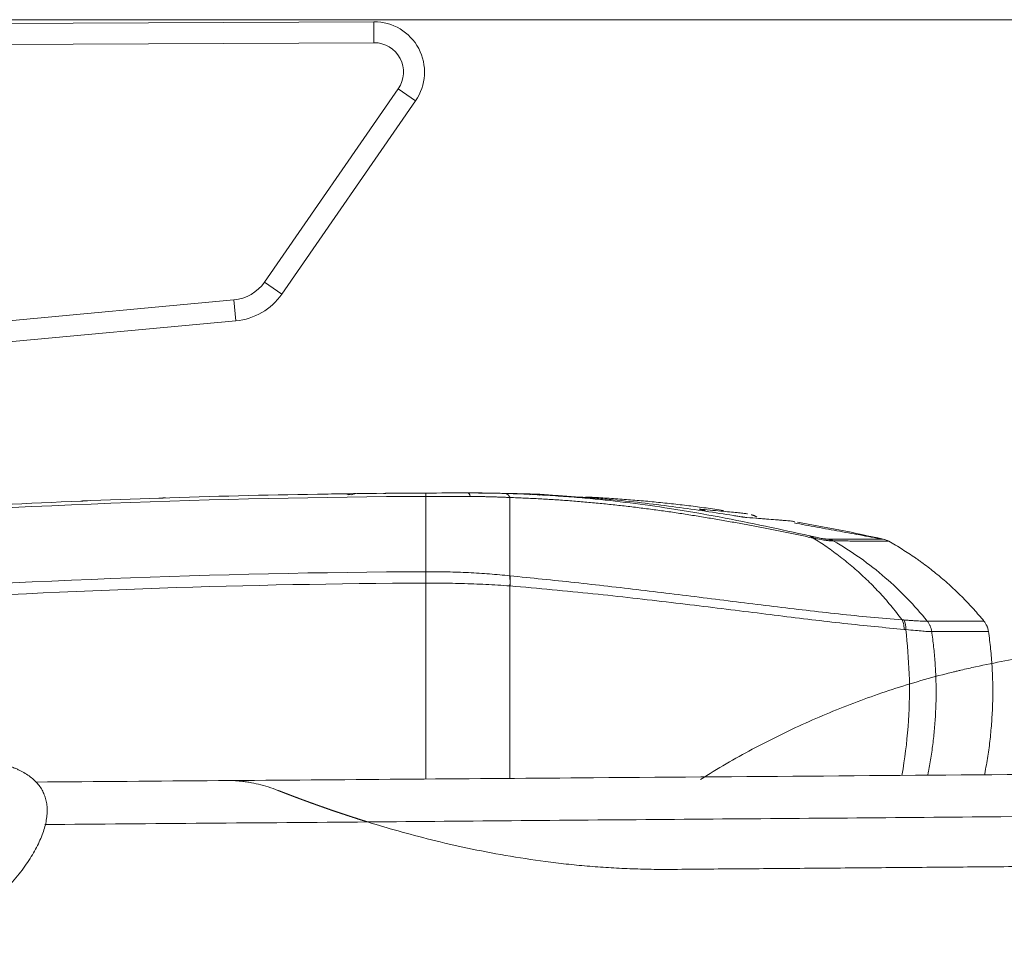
# Model space of a CAD drawing. Header units: millimetres. Extents: x 0 to 594, y 0 to 420.
# Tile 24 of 256: x 206 to 217, y 61 to 72. Entities that reach past the tile are written whole.
import ezdxf
from ezdxf.lldxf.tags import DXFTag

# ---------------------------------------------------------------- set-up
doc = ezdxf.new("R2010")
doc.units = ezdxf.units.MM
doc.layers.add('1', color=7, linetype='Continuous', true_color=0xffffff)
tags = doc.linetypes.add('DASHED', pattern=[25.72, 12.86, -12.86]).pattern_tags.tags
tags[6:7] = [DXFTag(74, 4), DXFTag(75, 0), DXFTag(340, '0'), DXFTag(46, 0.0), DXFTag(50, 0.0), DXFTag(44, 0.0), DXFTag(45, 0.0)]
tags[4:5] = [DXFTag(74, 4), DXFTag(75, 0), DXFTag(340, '0'), DXFTag(46, 0.0), DXFTag(50, 0.0), DXFTag(44, 0.0), DXFTag(45, 0.0)]

msp = doc.modelspace()

# ---------------------------------------------------------------- linework, layer by layer
at = {"layer": '1', "color": 163, "linetype": 'DASHED', "lineweight": 18}
msp.add_line((116.742, 72.421), (274.242, 72.421), dxfattribs=at)
at = {"layer": '1', "color": 155, "linetype": 'Continuous', "lineweight": 13}
for p, q in [((198.296, 72.337), (209.741, 72.397)), ((209.741, 72.397), (209.742, 72.147)), ((209.742, 72.147), (198.298, 72.087)), ((208.439, 69.296), (210.032, 71.597)), ((210.032, 71.597), (210.237, 71.455)), ((210.237, 71.455), (208.644, 69.154)), ((208.439, 69.296), (208.644, 69.154)), ((200.55, 68.385), (208.074, 69.083)), ((208.074, 69.083), (208.097, 68.834)), ((208.097, 68.834), (200.573, 68.136)), ((209.417, 66.775), (209.411, 66.775))]:
    msp.add_line(p, q, dxfattribs=at)
for centre, radius, start, end in [((209.744, 71.797), 0.6, 325.3, 90.3), ((209.744, 71.797), 0.35, 325.3, 90.3), ((208.028, 69.581), 0.5, 275.3, 325.3), ((208.028, 69.581), 0.75, 275.3, 325.3), ((209.411, 66.625), 0.15, 71.2619, 90.7596), ((209.511, 66.627), 0.15, 90.7072, 116.7793)]:
    msp.add_arc(centre, radius, start, end, dxfattribs=at)
for centre, major_axis, ratio, start_param, end_param in [((209.392, 66.625), (0.002, -0.15), 0.808996, 2.686668, 3.141593), ((209.53, 66.627), (0.002, -0.15), 0.808996, 3.141593, 3.590366), ((210.861, 66.535), (0, -0.25), 0.207938, 2.555011, 3.141593), ((211.637, 66.621), (-0.005, -0.15), 0.808896, 3.141515, 3.500185), ((211.761, 66.617), (-0.15, 0.003), 1, 4.693405, 5.076979), ((211.761, 66.616), (-0.15, 0.002), 1, 4.68292, 5.057647), ((213.593, 66.444), (0.02, 0.149), 0.731324, 5.811194, 6.262162), ((213.617, 66.441), (0.013, 0.149), 0.978135, 5.753584, 6.213852), ((214.864, 66.033), (-0.055, -0.244), 0.744304, 2.778279, 3.047224), ((215.073, 65.996), (-0.007, -0.25), 0.973369, 2.655838, 2.864262), ((215.894, 65.128), (-0.037, -0.247), 0.722201, 1.798081, 2.297445)]:
    msp.add_ellipse(centre, major_axis=major_axis, ratio=ratio, start_param=start_param, end_param=end_param, dxfattribs=at)
for points, knots in [([(195.39, 65.687), (196.629, 65.863), (197.872, 66.019), (200.361, 66.288), (201.608, 66.4), (204.105, 66.583), (205.355, 66.654), (207.857, 66.751), (209.109, 66.778), (210.361, 66.784)], [0, 0, 0, 0, 0.25, 0.25, 0.5, 0.5, 0.75, 0.75, 1, 1, 1, 1]), ([(210.361, 66.744), (207.86, 66.732), (205.356, 66.635), (200.361, 66.269), (197.87, 66), (195.393, 65.647)], [0, 0, 0, 0, 0.5, 0.5, 1, 1, 1, 1]), ([(207.179, 66.723), (207.181, 66.723), (207.185, 66.723), (207.192, 66.723), (207.199, 66.724), (207.205, 66.724), (207.212, 66.724), (207.218, 66.724), (207.226, 66.724), (207.234, 66.725), (207.244, 66.725), (207.252, 66.725), (207.257, 66.726), (207.26, 66.726)], [0, 0, 0, 0, 0.072179, 0.143556, 0.214454, 0.285198, 0.35612, 0.427545, 0.499795, 0.624485, 0.749551, 0.874701, 1, 1, 1, 1]), ([(209.39, 66.775), (209.391, 66.775), (209.392, 66.775), (209.394, 66.775), (209.396, 66.775), (209.397, 66.775), (209.399, 66.775), (209.4, 66.775), (209.402, 66.775), (209.403, 66.775), (209.404, 66.775), (209.406, 66.775), (209.407, 66.775), (209.408, 66.775), (209.409, 66.775), (209.409, 66.775), (209.409, 66.775)], [0, 0, 0, 0, 0.055741, 0.111254, 0.166605, 0.221863, 0.277095, 0.33237, 0.387756, 0.443319, 0.499127, 0.59964, 0.699581, 0.799353, 0.899359, 1, 1, 1, 1]), ([(209.411, 66.775), (209.426, 66.775), (209.442, 66.776), (209.477, 66.776), (209.495, 66.776), (209.519, 66.777), (209.524, 66.777), (209.528, 66.777)], [0, 0, 0, 0, 0.449564, 0.449564, 0.899129, 0.899129, 1, 1, 1, 1]), ([(209.856, 66.78), (209.857, 66.78), (209.86, 66.78), (209.865, 66.78), (209.869, 66.78), (209.875, 66.78), (209.88, 66.78), (209.886, 66.781), (209.893, 66.781), (209.902, 66.781), (209.914, 66.781), (209.925, 66.781), (209.933, 66.781), (209.937, 66.781)], [0, 0, 0, 0, 0.072145, 0.143497, 0.21438, 0.285123, 0.356057, 0.427511, 0.499807, 0.624434, 0.74957, 0.874648, 1, 1, 1, 1]), ([(210.89, 66.743), (210.878, 66.743), (210.854, 66.743), (210.817, 66.744), (210.78, 66.744), (210.743, 66.744), (210.706, 66.744), (210.669, 66.744), (210.631, 66.744), (210.593, 66.744), (210.555, 66.744), (210.516, 66.744), (210.478, 66.744), (210.439, 66.744), (210.4, 66.744), (210.374, 66.744), (210.361, 66.744)], [0, 0, 0, 0, 0.069331, 0.138965, 0.208911, 0.279173, 0.349758, 0.420671, 0.491915, 0.563493, 0.635406, 0.707656, 0.780241, 0.853162, 0.926416, 1, 1, 1, 1]), ([(210.361, 66.744), (210.361, 66.628), (210.361, 66.36), (210.361, 66.026), (210.361, 65.847)], [0, 0, 0, 0, 0.5, 1, 1, 1, 1]), ([(210.861, 66.785), (210.875, 66.785), (210.903, 66.785), (210.944, 66.785), (210.985, 66.784), (211.026, 66.784), (211.067, 66.784), (211.107, 66.783), (211.147, 66.782), (211.187, 66.782), (211.226, 66.781), (211.265, 66.78), (211.291, 66.779), (211.304, 66.779)], [0, 0, 0, 0, 0.091957, 0.183544, 0.274814, 0.365818, 0.456609, 0.547242, 0.637773, 0.728256, 0.81875, 0.909312, 1, 1, 1, 1]), ([(211.361, 66.731), (211.352, 66.731), (211.335, 66.732), (211.308, 66.733), (211.281, 66.734), (211.254, 66.735), (211.227, 66.736), (211.2, 66.737), (211.173, 66.738), (211.145, 66.739), (211.117, 66.739), (211.09, 66.74), (211.061, 66.741), (211.033, 66.741), (211.005, 66.742), (210.976, 66.742), (210.948, 66.742), (210.919, 66.743), (210.899, 66.743), (210.89, 66.743)], [0, 0, 0, 0, 0.057765, 0.115638, 0.173624, 0.231728, 0.289956, 0.348313, 0.406804, 0.465434, 0.524206, 0.583126, 0.642198, 0.701424, 0.76081, 0.820357, 0.88007, 0.93995, 1, 1, 1, 1]), ([(211.214, 66.782), (211.189, 66.782), (211.165, 66.782), (211.068, 66.784), (210.995, 66.785), (210.921, 66.785)], [0, 0, 0, 0, 0.251077, 0.251077, 1, 1, 1, 1]), ([(211.194, 66.782), (211.197, 66.782), (211.203, 66.782), (211.207, 66.782), (211.209, 66.782), (211.209, 66.782), (211.21, 66.782), (211.211, 66.782), (211.212, 66.782), (211.213, 66.782), (211.213, 66.782), (211.213, 66.782)], [0, 0, 0, 0, 0.251176, 0.502352, 0.502352, 0.565146, 0.565146, 0.62794, 0.753528, 0.753528, 1, 1, 1, 1]), ([(211.213, 66.782), (211.213, 66.782), (211.213, 66.782), (211.211, 66.782), (211.21, 66.782), (211.208, 66.782), (211.208, 66.782), (211.207, 66.782), (211.205, 66.782), (211.204, 66.782), (211.2, 66.782), (211.197, 66.782), (211.194, 66.782)], [0, 0, 0, 0, 0.245207, 0.245207, 0.496805, 0.496805, 0.559704, 0.559704, 0.622604, 0.748402, 0.748402, 1, 1, 1, 1]), ([(211.304, 66.779), (211.389, 66.776), (211.559, 66.771), (211.812, 66.757), (212.064, 66.74), (212.395, 66.712), (212.799, 66.667), (213.315, 66.595), (213.857, 66.501), (214.416, 66.388), (214.756, 66.312), (214.927, 66.274)], [0, 0, 0, 0, 0.061524, 0.123589, 0.186396, 0.250154, 0.374102, 0.499969, 0.66603, 0.831859, 1, 1, 1, 1]), ([(211.314, 66.78), (211.314, 66.78), (211.314, 66.78), (211.316, 66.78), (211.317, 66.78), (211.319, 66.78), (211.32, 66.78), (211.321, 66.78), (211.322, 66.78), (211.324, 66.78), (211.327, 66.78), (211.33, 66.78), (211.333, 66.78)], [0, 0, 0, 0, 0.246037, 0.246037, 0.497358, 0.497358, 0.560188, 0.560188, 0.623018, 0.748679, 0.748679, 1, 1, 1, 1]), ([(214.972, 66.248), (214.92, 66.259), (214.819, 66.28), (214.661, 66.313), (214.501, 66.345), (214.339, 66.377), (214.174, 66.408), (214.007, 66.439), (213.837, 66.468), (213.666, 66.497), (213.494, 66.525), (213.32, 66.552), (213.145, 66.577), (212.968, 66.6), (212.791, 66.622), (212.613, 66.642), (212.435, 66.66), (212.256, 66.677), (212.077, 66.692), (211.898, 66.704), (211.719, 66.715), (211.54, 66.724), (211.42, 66.728), (211.361, 66.731)], [0, 0, 0, 0, 0.052179, 0.103937, 0.15527, 0.206176, 0.256649, 0.306685, 0.356275, 0.405411, 0.454087, 0.502295, 0.55003, 0.597286, 0.644056, 0.690331, 0.736107, 0.781379, 0.826142, 0.870392, 0.914123, 0.957328, 1, 1, 1, 1]), ([(211.361, 65.798), (211.361, 65.987), (211.361, 66.333), (211.361, 66.612), (211.361, 66.731)], [0, 0, 0, 0, 0.507571, 1, 1, 1, 1]), ([(214.022, 66.516), (213.913, 66.533), (213.802, 66.551), (213.574, 66.585), (213.458, 66.601), (213.219, 66.633), (213.098, 66.648), (212.848, 66.677), (212.721, 66.691), (212.526, 66.709), (212.461, 66.715), (212.361, 66.723), (212.328, 66.726), (212.277, 66.73), (212.261, 66.731), (212.227, 66.734), (212.21, 66.735), (212.058, 66.746), (211.921, 66.755), (211.678, 66.767), (211.573, 66.771), (211.468, 66.775)], [0, 0, 0, 0, 0.148313, 0.148313, 0.296626, 0.296626, 0.444939, 0.444939, 0.593252, 0.593252, 0.667408, 0.667408, 0.704486, 0.704486, 0.723026, 0.723026, 0.741565, 0.741565, 0.889878, 0.889878, 1, 1, 1, 1]), ([(211.642, 66.771), (211.652, 66.771), (211.662, 66.771), (211.68, 66.77), (211.696, 66.769), (211.71, 66.769), (211.724, 66.768), (211.729, 66.768), (211.736, 66.768), (211.737, 66.768), (211.74, 66.768), (211.741, 66.768), (211.745, 66.767), (211.747, 66.767), (211.753, 66.767), (211.76, 66.767), (211.764, 66.767), (211.766, 66.766), (211.767, 66.766), (211.767, 66.766)], [0, 0, 0, 0, 0.125, 0.125, 0.25, 0.375, 0.375, 0.5, 0.5, 0.53125, 0.53125, 0.5625, 0.5625, 0.625, 0.625, 0.75, 0.875, 0.875, 1, 1, 1, 1]), ([(211.767, 66.766), (211.767, 66.766), (211.767, 66.766), (211.767, 66.766), (211.767, 66.766), (211.766, 66.766), (211.764, 66.766), (211.76, 66.766), (211.753, 66.766), (211.745, 66.766), (211.741, 66.767), (211.734, 66.767), (211.733, 66.767), (211.73, 66.767), (211.729, 66.767), (211.724, 66.767), (211.721, 66.767), (211.711, 66.768), (211.697, 66.768), (211.68, 66.769), (211.662, 66.77), (211.653, 66.77), (211.642, 66.77)], [0, 0, 0, 0, 0.028481, 0.028481, 0.059821, 0.122499, 0.122499, 0.247857, 0.373214, 0.373214, 0.498571, 0.498571, 0.52991, 0.52991, 0.56125, 0.56125, 0.623928, 0.623928, 0.749286, 0.874643, 0.874643, 1, 1, 1, 1]), ([(206.251, 66.688), (206.253, 66.688), (206.255, 66.688), (206.26, 66.688), (206.265, 66.688), (206.27, 66.689), (206.275, 66.689), (206.281, 66.689), (206.288, 66.689), (206.297, 66.69), (206.309, 66.69), (206.32, 66.691), (206.328, 66.691), (206.332, 66.691)], [0, 0, 0, 0, 0.072133, 0.143477, 0.214356, 0.285099, 0.356037, 0.427498, 0.499806, 0.624429, 0.749569, 0.874646, 1, 1, 1, 1]), ([(213.615, 66.592), (213.618, 66.591), (213.624, 66.591), (213.629, 66.59), (213.632, 66.59), (213.633, 66.59), (213.634, 66.589), (213.635, 66.589), (213.638, 66.589), (213.639, 66.589), (213.64, 66.589)], [0, 0, 0, 0, 0.25, 0.5, 0.5, 0.625, 0.625, 0.75, 0.75, 1, 1, 1, 1]), ([(213.64, 66.589), (213.689, 66.585), (213.735, 66.581), (213.822, 66.573), (213.862, 66.57), (213.936, 66.563), (213.97, 66.56), (214.032, 66.554), (214.06, 66.552), (214.109, 66.546), (214.131, 66.544), (214.165, 66.54), (214.178, 66.538), (214.189, 66.536)], [0, 0, 0, 0, 0.171486, 0.171486, 0.342972, 0.342972, 0.514458, 0.514458, 0.685945, 0.685945, 0.857431, 0.857431, 1, 1, 1, 1]), ([(214.181, 66.492), (214.178, 66.493), (214.171, 66.493), (214.158, 66.495), (214.147, 66.496), (214.14, 66.497), (214.138, 66.498), (214.135, 66.498), (214.13, 66.499), (214.125, 66.499), (214.115, 66.501), (214.101, 66.503), (214.077, 66.507), (214.051, 66.511), (214.032, 66.514), (214.022, 66.516)], [0, 0, 0, 0, 0.125, 0.25, 0.375, 0.375, 0.40625, 0.40625, 0.4375, 0.5, 0.5, 0.625, 0.75, 0.875, 1, 1, 1, 1]), ([(214.748, 66.445), (214.747, 66.445), (214.747, 66.445), (214.734, 66.447), (214.719, 66.449), (214.681, 66.453), (214.659, 66.455), (214.628, 66.458), (214.621, 66.458), (214.608, 66.459), (214.587, 66.461), (214.565, 66.463), (214.517, 66.467), (214.483, 66.47), (214.436, 66.473), (214.426, 66.474), (214.406, 66.475), (214.376, 66.478), (214.344, 66.48), (214.279, 66.485), (214.231, 66.489), (214.181, 66.492)], [0, 0, 0, 0, 0.002742, 0.002742, 0.168952, 0.168952, 0.335162, 0.335162, 0.376714, 0.376714, 0.418266, 0.501371, 0.501371, 0.667581, 0.667581, 0.709133, 0.709133, 0.750686, 0.83379, 0.83379, 1, 1, 1, 1]), ([(214.302, 66.496), (214.302, 66.496), (214.3, 66.497), (214.297, 66.499), (214.292, 66.503), (214.287, 66.506), (214.282, 66.509), (214.277, 66.511), (214.272, 66.514), (214.267, 66.516), (214.262, 66.518), (214.257, 66.519), (214.252, 66.521), (214.247, 66.522), (214.242, 66.523), (214.238, 66.524), (214.235, 66.525), (214.233, 66.525)], [0, 0, 0, 0, 0.000501, 0.081587, 0.161183, 0.239287, 0.315899, 0.391021, 0.464651, 0.536789, 0.607436, 0.676592, 0.744257, 0.81043, 0.875111, 0.938301, 1, 1, 1, 1]), ([(215.806, 66.235), (215.636, 66.272), (215.467, 66.308), (215.126, 66.375), (214.956, 66.407), (214.784, 66.436)], [0, 0, 0, 0, 0.5, 0.5, 1, 1, 1, 1]), ([(214.936, 66.272), (214.94, 66.271), (214.949, 66.269), (214.961, 66.267), (214.975, 66.263), (214.991, 66.26), (215.014, 66.255), (215.041, 66.249), (215.07, 66.244), (215.094, 66.239), (215.111, 66.237), (215.123, 66.236), (215.131, 66.235), (215.139, 66.235), (215.143, 66.235), (215.145, 66.235)], [0, 0, 0, 0, 0.044318, 0.086035, 0.125152, 0.189436, 0.249983, 0.37944, 0.499912, 0.621853, 0.749854, 0.808752, 0.870045, 0.933781, 1, 1, 1, 1]), ([(216.03, 65.274), (215.986, 65.332), (215.898, 65.446), (215.756, 65.606), (215.608, 65.757), (215.455, 65.896), (215.297, 66.025), (215.137, 66.143), (215.026, 66.214), (214.972, 66.248)], [0, 0, 0, 0, 0.149374, 0.296912, 0.4424, 0.585658, 0.726463, 0.864627, 1, 1, 1, 1]), ([(215.192, 66.214), (215.188, 66.214), (215.181, 66.214), (215.17, 66.215), (215.151, 66.217), (215.116, 66.221), (215.061, 66.231), (215.013, 66.24), (214.988, 66.245), (214.98, 66.247)], [0, 0, 0, 0, 0.103155, 0.186596, 0.250278, 0.500216, 0.75001, 0.917063, 1, 1, 1, 1]), ([(215.165, 66.235), (215.272, 66.235), (215.367, 66.235), (215.528, 66.235), (215.594, 66.235), (215.675, 66.235), (215.71, 66.235), (215.737, 66.235), (215.753, 66.235), (215.761, 66.235), (215.794, 66.235), (215.806, 66.235), (215.806, 66.235)], [0, 0, 0, 0, 0.25, 0.25, 0.5, 0.5, 0.625, 0.6875, 0.6875, 0.75, 0.75, 1, 1, 1, 1]), ([(215.212, 66.214), (215.209, 66.214), (215.205, 66.214), (215.198, 66.214), (215.194, 66.214), (215.192, 66.214)], [0, 0, 0, 0, 0.383927, 0.71729, 1, 1, 1, 1]), ([(215.874, 66.209), (215.873, 66.209), (215.87, 66.209), (215.854, 66.209), (215.829, 66.209), (215.794, 66.21), (215.752, 66.21), (215.703, 66.211), (215.647, 66.211), (215.586, 66.211), (215.519, 66.212), (215.448, 66.212), (215.373, 66.213), (215.295, 66.213), (215.239, 66.214), (215.212, 66.214)], [0, 0, 0, 0, 0.090864, 0.179391, 0.265542, 0.34933, 0.430775, 0.509897, 0.586712, 0.661238, 0.733491, 0.803484, 0.871229, 0.936732, 1, 1, 1, 1]), ([(216.329, 65.258), (216.179, 65.446), (215.835, 65.803), (215.431, 66.089), (215.212, 66.214)], [0, 0, 0, 0, 0.485596, 1, 1, 1, 1]), ([(217.005, 65.258), (216.966, 65.306), (216.885, 65.4), (216.758, 65.535), (216.669, 65.621), (216.601, 65.684), (216.578, 65.705), (216.543, 65.735), (216.531, 65.746), (216.508, 65.766), (216.496, 65.776), (216.437, 65.826), (216.388, 65.864), (216.315, 65.921), (216.277, 65.949), (216.24, 65.976), (216.214, 65.994), (216.202, 66.003), (216.138, 66.047), (216.034, 66.115), (215.928, 66.178), (215.874, 66.209)], [0, 0, 0, 0, 0.125, 0.25, 0.375, 0.375, 0.4375, 0.4375, 0.46875, 0.46875, 0.5, 0.5, 0.625, 0.625, 0.6875, 0.71875, 0.71875, 0.75, 0.75, 0.875, 1, 1, 1, 1]), ([(196.764, 64.929), (198.789, 65.195), (200.823, 65.403), (205.358, 65.738), (207.861, 65.836), (210.361, 65.847)], [0, 0, 0, 0, 0.449472, 0.449472, 1, 1, 1, 1]), ([(210.361, 65.847), (210.403, 65.847), (210.489, 65.847), (210.616, 65.845), (210.743, 65.841), (210.869, 65.836), (210.995, 65.829), (211.118, 65.82), (211.24, 65.81), (211.319, 65.802), (211.358, 65.798)], [0, 0, 0, 0, 0.124809, 0.249954, 0.375271, 0.500612, 0.625848, 0.750873, 0.875606, 1, 1, 1, 1]), ([(210.361, 65.712), (210.361, 65.724), (210.361, 65.736), (210.361, 65.759), (210.361, 65.771), (210.361, 65.794), (210.361, 65.805), (210.361, 65.827), (210.361, 65.837), (210.361, 65.847)], [0, 0, 0, 0, 0.25, 0.25, 0.5, 0.5, 0.75, 0.75, 1, 1, 1, 1]), ([(211.361, 65.798), (211.489, 65.785), (211.75, 65.759), (212.139, 65.718), (212.531, 65.674), (212.925, 65.628), (213.32, 65.58), (213.716, 65.531), (214.111, 65.481), (214.504, 65.433), (214.893, 65.386), (215.279, 65.343), (215.66, 65.304), (215.906, 65.284), (216.03, 65.274)], [0, 0, 0, 0, 0.072244, 0.146579, 0.222983, 0.301442, 0.381943, 0.464467, 0.54898, 0.635453, 0.723844, 0.814101, 0.906169, 1, 1, 1, 1]), ([(211.361, 65.678), (211.314, 65.681), (211.22, 65.688), (211.076, 65.696), (210.931, 65.702), (210.787, 65.707), (210.643, 65.71), (210.502, 65.712), (210.408, 65.712), (210.361, 65.712)], [0, 0, 0, 0, 0.148351, 0.295168, 0.440301, 0.583563, 0.724744, 0.863628, 1, 1, 1, 1]), ([(211.361, 63.385), (211.361, 63.511), (211.361, 64.275), (211.361, 65.039), (211.361, 65.678)], [0, 0, 0, 0, 0.164689, 1, 1, 1, 1]), ([(216.056, 65.16), (215.94, 65.171), (215.705, 65.192), (215.338, 65.231), (214.957, 65.275), (214.561, 65.323), (214.149, 65.375), (213.723, 65.427), (213.281, 65.481), (212.824, 65.534), (212.351, 65.585), (211.865, 65.633), (211.531, 65.663), (211.363, 65.678)], [0, 0, 0, 0, 0.08734, 0.175477, 0.264388, 0.354042, 0.4444, 0.535433, 0.627117, 0.719427, 0.81235, 0.905882, 1, 1, 1, 1]), ([(216.03, 65.274), (216.033, 65.267), (216.039, 65.253), (216.047, 65.227), (216.054, 65.196), (216.055, 65.173), (216.056, 65.16)], [0, 0, 0, 0, 0.192832, 0.424699, 0.694637, 1, 1, 1, 1]), ([(216.052, 65.272), (216.061, 65.272), (216.069, 65.271), (216.082, 65.27), (216.086, 65.27), (216.094, 65.269), (216.106, 65.268), (216.118, 65.267), (216.133, 65.266), (216.141, 65.266), (216.162, 65.264), (216.176, 65.263), (216.203, 65.261), (216.215, 65.261), (216.239, 65.26), (216.25, 65.259), (216.27, 65.259), (216.279, 65.258), (216.296, 65.258), (216.304, 65.258), (216.318, 65.258), (216.324, 65.258), (216.329, 65.258)], [0, 0, 0, 0, 0.0625, 0.0625, 0.09375, 0.09375, 0.125, 0.1875, 0.1875, 0.25, 0.25, 0.375, 0.375, 0.5, 0.5, 0.625, 0.625, 0.75, 0.75, 0.875, 0.875, 1, 1, 1, 1]), ([(216.383, 65.136), (216.381, 65.147), (216.379, 65.158), (216.373, 65.18), (216.369, 65.19), (216.36, 65.211), (216.355, 65.221), (216.343, 65.241), (216.336, 65.25), (216.329, 65.258)], [0, 0, 0, 0, 0.25, 0.25, 0.5, 0.5, 0.75, 0.75, 1, 1, 1, 1]), ([(216.329, 65.258), (216.441, 65.258), (216.589, 65.258), (216.725, 65.258), (216.775, 65.258), (216.807, 65.258), (216.822, 65.258), (216.893, 65.258), (216.946, 65.258), (216.976, 65.258), (216.987, 65.258), (216.991, 65.258), (217.002, 65.258), (217.005, 65.258), (217.005, 65.258)], [0, 0, 0, 0, 0.25008, 0.37512, 0.43764, 0.43764, 0.50016, 0.50016, 0.750241, 0.812761, 0.812761, 0.875281, 0.875281, 1, 1, 1, 1]), ([(217.059, 65.136), (217.058, 65.147), (217.055, 65.158), (217.051, 65.174), (217.048, 65.182), (217.045, 65.19), (217.043, 65.195), (217.042, 65.198), (217.038, 65.206), (217.036, 65.211), (217.031, 65.221), (217.028, 65.226), (217.019, 65.24), (217.012, 65.25), (217.005, 65.258)], [0, 0, 0, 0, 0.25, 0.25, 0.375, 0.4375, 0.4375, 0.5, 0.5, 0.625, 0.625, 0.75, 0.75, 1, 1, 1, 1]), ([(216.029, 63.42), (216.033, 63.446), (216.07, 63.663), (216.115, 64.066), (216.126, 64.622), (216.093, 64.982), (216.076, 65.158)], [0, 0, 0, 0, 0.045904, 0.377903, 0.696633, 1, 1, 1, 1]), ([(216.383, 65.136), (216.37, 65.135), (216.345, 65.134), (216.279, 65.139), (216.192, 65.147), (216.115, 65.154), (216.076, 65.158)], [0, 0, 0, 0, 0.229028, 0.473482, 0.731418, 1, 1, 1, 1]), ([(216.383, 65.136), (216.391, 65.075), (216.408, 64.953), (216.424, 64.768), (216.434, 64.583), (216.437, 64.396), (216.433, 64.21), (216.421, 64.023), (216.403, 63.837), (216.378, 63.651), (216.354, 63.514), (216.339, 63.438), (216.336, 63.423)], [0, 0, 0, 0, 0.107151, 0.214721, 0.322642, 0.430844, 0.539255, 0.647803, 0.756416, 0.865021, 0.973544, 1, 1, 1, 1]), ([(217.059, 65.136), (217.059, 65.136), (217.059, 65.136), (217.039, 65.136), (216.88, 65.136), (216.595, 65.136), (216.383, 65.136)], [0, 0, 0, 0, 0.000018, 0.176232, 0.526281, 1, 1, 1, 1]), ([(217.012, 63.428), (217.015, 63.441), (217.031, 63.523), (217.057, 63.674), (217.083, 63.88), (217.095, 64.019), (217.102, 64.124), (217.104, 64.159), (217.106, 64.202), (217.107, 64.211), (217.107, 64.229), (217.108, 64.255), (217.109, 64.281), (217.111, 64.369), (217.112, 64.509), (217.104, 64.718), (217.087, 64.927), (217.069, 65.066), (217.059, 65.136)], [0, 0, 0, 0, 0.024836, 0.146732, 0.268627, 0.390523, 0.390523, 0.45147, 0.45147, 0.466707, 0.466707, 0.481944, 0.512418, 0.512418, 0.634314, 0.756209, 0.878105, 1, 1, 1, 1]), ([(213.63, 63.374), (213.732, 63.437), (213.935, 63.561), (214.246, 63.734), (214.561, 63.896), (214.882, 64.047), (215.207, 64.187), (215.537, 64.315), (215.871, 64.433), (216.211, 64.539), (216.469, 64.61), (216.614, 64.646), (216.658, 64.657), (216.672, 64.66), (216.701, 64.667), (216.716, 64.671), (216.789, 64.688), (216.847, 64.701), (217.022, 64.74), (217.255, 64.786), (217.606, 64.844), (217.957, 64.89), (218.31, 64.923), (218.663, 64.944), (219.017, 64.953), (219.372, 64.95), (219.728, 64.935), (219.965, 64.916), (220.099, 64.903), (220.114, 64.902), (220.144, 64.899), (220.188, 64.894), (220.292, 64.883), (220.381, 64.872), (220.558, 64.849), (220.793, 64.814), (221.143, 64.749), (221.489, 64.673), (221.831, 64.585), (222.171, 64.485), (222.507, 64.373), (222.84, 64.25), (223.06, 64.16), (223.224, 64.089), (223.306, 64.053), (223.401, 64.009), (223.442, 63.991), (223.469, 63.978), (223.482, 63.972), (223.604, 63.914), (223.818, 63.808), (224.131, 63.639), (224.336, 63.52), (224.437, 63.459)], [0, 0, 0, 0, 0.03125, 0.0625, 0.09375, 0.125, 0.15625, 0.1875, 0.21875, 0.25, 0.28125, 0.289062, 0.289062, 0.292969, 0.292969, 0.296875, 0.296875, 0.3125, 0.3125, 0.34375, 0.375, 0.40625, 0.4375, 0.46875, 0.5, 0.53125, 0.5625, 0.59375, 0.59375, 0.597656, 0.597656, 0.601562, 0.609375, 0.625, 0.625, 0.65625, 0.6875, 0.71875, 0.75, 0.78125, 0.8125, 0.84375, 0.875, 0.875, 0.890625, 0.898437, 0.902344, 0.902344, 0.90625, 0.90625, 0.9375, 0.96875, 1, 1, 1, 1]), ([(267.946, 63.841), (267.061, 63.834), (265.205, 63.819), (262.289, 63.796), (259.11, 63.77), (255.668, 63.742), (251.936, 63.712), (247.912, 63.679), (243.593, 63.643), (239, 63.605), (234.133, 63.565), (229.027, 63.523), (223.684, 63.481), (218.108, 63.437), (212.868, 63.397), (209.487, 63.371), (208.052, 63.36)], [0, 0, 0, 0, 0.044318, 0.092978, 0.146046, 0.203522, 0.265409, 0.332954, 0.405073, 0.481764, 0.563019, 0.648834, 0.737546, 0.830639, 0.928106, 1, 1, 1, 1]), ([(201.173, 60.436), (201.177, 60.436), (201.184, 60.436), (201.196, 60.436), (201.206, 60.436), (201.216, 60.436), (201.226, 60.436), (201.235, 60.436), (201.243, 60.436), (201.252, 60.436), (201.264, 60.436), (201.277, 60.436), (201.29, 60.437), (201.303, 60.437), (201.316, 60.437), (201.35, 60.438), (201.406, 60.439), (201.51, 60.443), (201.639, 60.45), (201.845, 60.466), (202.101, 60.495), (202.37, 60.539), (202.602, 60.586), (202.798, 60.633), (202.99, 60.686), (203.179, 60.744), (203.363, 60.807), (203.543, 60.875), (203.718, 60.947), (203.888, 61.024), (204.052, 61.105), (204.21, 61.189), (204.363, 61.277), (204.508, 61.366), (204.647, 61.458), (204.779, 61.552), (204.905, 61.647), (205.023, 61.743), (205.133, 61.84), (205.236, 61.937), (205.332, 62.033), (205.419, 62.129), (205.499, 62.224), (205.571, 62.317), (205.634, 62.409), (205.69, 62.499), (205.737, 62.586), (205.776, 62.671), (205.808, 62.753), (205.831, 62.832), (205.845, 62.908), (205.852, 62.981), (205.851, 63.05), (205.841, 63.115), (205.824, 63.176), (205.799, 63.234), (205.766, 63.288), (205.726, 63.338), (205.678, 63.384), (205.623, 63.426), (205.57, 63.458), (205.525, 63.481), (205.489, 63.498), (205.46, 63.51), (205.437, 63.519), (205.422, 63.525), (205.408, 63.53), (205.394, 63.535), (205.382, 63.539), (205.372, 63.542), (205.363, 63.545), (205.355, 63.548), (205.347, 63.55), (205.339, 63.553), (205.333, 63.555), (205.329, 63.556)], [0, 0, 0, 0, 0.001182, 0.002305, 0.00337, 0.004376, 0.005323, 0.006211, 0.00704, 0.007811, 0.009116, 0.010419, 0.011721, 0.013023, 0.014323, 0.015623, 0.023429, 0.031245, 0.046873, 0.062489, 0.093793, 0.124968, 0.145771, 0.166585, 0.187453, 0.208301, 0.229115, 0.249939, 0.270706, 0.29152, 0.312424, 0.333235, 0.35405, 0.37491, 0.395681, 0.416503, 0.437415, 0.458228, 0.47906, 0.499948, 0.520732, 0.541564, 0.562479, 0.583297, 0.604129, 0.625011, 0.645801, 0.666633, 0.687541, 0.708345, 0.72917, 0.750046, 0.770809, 0.791628, 0.812534, 0.833324, 0.854144, 0.875021, 0.895781, 0.916601, 0.937509, 0.947925, 0.958339, 0.968754, 0.972696, 0.976614, 0.980507, 0.984377, 0.986944, 0.989548, 0.992189, 0.993678, 0.995476, 0.997583, 1, 1, 1, 1]), ([(207.891, 63.359), (207.896, 63.359), (207.901, 63.359), (207.945, 63.361), (207.993, 63.362), (208.042, 63.361), (208.052, 63.36)], [0, 0, 0, 0, 0.096213, 0.096213, 0.814216, 1, 1, 1, 1]), ([(208.052, 63.36), (208.08, 63.359), (208.109, 63.357), (208.147, 63.353), (208.157, 63.352), (208.176, 63.35), (208.205, 63.347), (208.234, 63.342), (208.292, 63.333), (208.33, 63.325), (208.445, 63.297), (208.522, 63.272), (208.599, 63.243)], [0, 0, 0, 0, 0.156341, 0.156341, 0.209069, 0.209069, 0.261798, 0.367255, 0.367255, 0.57817, 0.57817, 1, 1, 1, 1]), ([(209.666, 62.867), (210.275, 62.872), (210.885, 62.877), (212.104, 62.888), (212.713, 62.893), (214.541, 62.907), (215.76, 62.917), (219.417, 62.947), (221.855, 62.966), (226.73, 63.003), (229.168, 63.022), (232.824, 63.05), (234.043, 63.059), (236.481, 63.077), (238.919, 63.096), (242.575, 63.124), (245.013, 63.142), (247.451, 63.161), (248.67, 63.17), (251.107, 63.188), (252.326, 63.197), (255.983, 63.225), (258.42, 63.243), (263.296, 63.278), (265.734, 63.296), (268.171, 63.313)], [0, 0, 0, 0, 0.03125, 0.03125, 0.0625, 0.0625, 0.125, 0.125, 0.25, 0.25, 0.375, 0.375, 0.4375, 0.4375, 0.5, 0.5625, 0.625, 0.625, 0.6875, 0.6875, 0.75, 0.75, 0.875, 0.875, 1, 1, 1, 1]), ([(208.599, 63.243), (208.6, 63.242), (208.601, 63.241), (208.604, 63.24), (208.607, 63.239), (208.61, 63.238), (208.613, 63.237), (208.616, 63.236), (208.618, 63.235), (208.621, 63.234), (208.624, 63.233), (208.627, 63.232), (208.63, 63.23), (208.633, 63.229), (208.636, 63.228), (208.639, 63.227), (208.642, 63.226), (208.645, 63.225), (208.648, 63.224), (208.651, 63.222), (208.654, 63.221), (208.657, 63.22), (208.66, 63.219), (208.663, 63.218), (208.666, 63.217), (208.669, 63.215), (208.672, 63.214), (208.675, 63.213), (208.678, 63.212), (208.681, 63.211), (208.684, 63.209), (208.687, 63.208), (208.691, 63.207), (208.694, 63.206), (208.697, 63.205), (208.7, 63.203), (208.703, 63.202), (208.706, 63.201), (208.71, 63.2), (208.713, 63.198), (208.716, 63.197), (208.719, 63.196), (208.723, 63.195), (208.726, 63.193), (208.729, 63.192), (208.733, 63.191), (208.736, 63.19), (208.739, 63.188), (208.742, 63.187), (208.746, 63.186), (208.749, 63.185), (208.753, 63.183), (208.756, 63.182), (208.759, 63.181), (208.763, 63.179), (208.766, 63.178), (208.77, 63.177), (208.773, 63.176), (208.776, 63.174), (208.78, 63.173), (208.783, 63.172), (208.787, 63.17), (208.79, 63.169), (208.794, 63.168), (208.797, 63.166), (208.801, 63.165), (208.804, 63.164), (208.808, 63.162), (208.812, 63.161), (208.815, 63.16), (208.819, 63.158), (208.822, 63.157), (208.826, 63.156), (208.83, 63.154), (208.833, 63.153), (208.837, 63.152), (208.84, 63.15), (208.844, 63.149), (208.848, 63.147), (208.851, 63.146), (208.855, 63.145), (208.859, 63.143), (208.863, 63.142), (208.866, 63.141), (208.87, 63.139), (208.874, 63.138), (208.878, 63.136), (208.881, 63.135), (208.885, 63.134), (208.889, 63.132), (208.893, 63.131), (208.897, 63.129), (208.9, 63.128), (208.904, 63.126), (208.908, 63.125), (208.912, 63.124), (208.916, 63.122), (208.92, 63.121), (208.924, 63.119), (208.928, 63.118), (208.932, 63.116), (208.935, 63.115), (208.939, 63.114), (208.943, 63.112), (208.947, 63.111), (208.951, 63.109), (208.955, 63.108), (208.959, 63.106), (208.963, 63.105), (208.967, 63.103), (208.971, 63.102), (208.975, 63.1), (208.979, 63.099), (208.984, 63.097), (208.988, 63.096), (208.992, 63.095), (208.996, 63.093), (209, 63.092), (209.004, 63.09), (209.008, 63.089), (209.012, 63.087), (209.016, 63.086), (209.021, 63.084), (209.025, 63.083), (209.029, 63.081), (209.033, 63.08), (209.037, 63.078), (209.042, 63.077), (209.046, 63.075), (209.05, 63.073), (209.054, 63.072), (209.059, 63.07), (209.063, 63.069), (209.067, 63.067), (209.071, 63.066), (209.076, 63.064), (209.08, 63.063), (209.084, 63.061), (209.089, 63.06), (209.093, 63.058), (209.097, 63.057), (209.102, 63.055), (209.106, 63.054), (209.11, 63.052), (209.115, 63.05), (209.119, 63.049), (209.124, 63.047), (209.128, 63.046), (209.133, 63.044), (209.137, 63.043), (209.141, 63.041), (209.146, 63.039), (209.15, 63.038), (209.155, 63.036), (209.159, 63.035), (209.164, 63.033), (209.168, 63.032), (209.173, 63.03), (209.178, 63.028), (209.182, 63.027), (209.187, 63.025), (209.191, 63.024), (209.196, 63.022), (209.2, 63.02), (209.205, 63.019), (209.21, 63.017), (209.214, 63.016), (209.219, 63.014), (209.224, 63.012), (209.228, 63.011), (209.233, 63.009), (209.238, 63.008), (209.242, 63.006), (209.247, 63.004), (209.252, 63.003), (209.256, 63.001), (209.261, 63), (209.266, 62.998), (209.271, 62.996), (209.275, 62.995), (209.28, 62.993), (209.285, 62.991), (209.29, 62.99), (209.295, 62.988), (209.299, 62.987), (209.304, 62.985), (209.309, 62.983), (209.314, 62.982), (209.319, 62.98), (209.324, 62.978), (209.328, 62.977), (209.333, 62.975), (209.338, 62.973), (209.343, 62.972), (209.348, 62.97), (209.353, 62.968), (209.358, 62.967), (209.363, 62.965), (209.368, 62.963), (209.373, 62.962), (209.378, 62.96), (209.383, 62.959), (209.388, 62.957), (209.393, 62.955), (209.398, 62.954), (209.403, 62.952), (209.408, 62.95), (209.413, 62.949), (209.418, 62.947), (209.423, 62.945), (209.428, 62.944), (209.433, 62.942), (209.438, 62.94), (209.443, 62.939), (209.448, 62.937), (209.453, 62.935), (209.459, 62.933), (209.464, 62.932), (209.469, 62.93), (209.474, 62.928), (209.479, 62.927), (209.484, 62.925), (209.49, 62.923), (209.495, 62.922), (209.5, 62.92), (209.505, 62.918), (209.51, 62.917), (209.516, 62.915), (209.521, 62.913), (209.526, 62.912), (209.531, 62.91), (209.537, 62.908), (209.542, 62.907), (209.547, 62.905), (209.552, 62.903), (209.558, 62.901), (209.563, 62.9), (209.568, 62.898), (209.574, 62.896), (209.579, 62.895), (209.585, 62.893), (209.59, 62.891), (209.595, 62.89), (209.601, 62.888), (209.606, 62.886), (209.611, 62.884), (209.617, 62.883), (209.622, 62.881), (209.628, 62.879), (209.633, 62.878), (209.639, 62.876), (209.644, 62.874), (209.65, 62.872), (209.655, 62.871), (209.661, 62.869), (209.664, 62.868), (209.666, 62.867)], [0, 0, 0, 0, 0.003937, 0.007874, 0.011811, 0.015747, 0.019684, 0.023621, 0.027558, 0.031494, 0.035431, 0.039368, 0.043304, 0.047241, 0.051178, 0.055114, 0.059051, 0.062987, 0.066924, 0.07086, 0.074797, 0.078733, 0.08267, 0.086606, 0.090543, 0.094479, 0.098416, 0.102352, 0.106288, 0.110225, 0.114161, 0.118097, 0.122034, 0.12597, 0.129906, 0.133843, 0.137779, 0.141715, 0.145652, 0.149588, 0.153524, 0.157461, 0.161397, 0.165333, 0.16927, 0.173206, 0.177142, 0.181078, 0.185015, 0.188951, 0.192887, 0.196824, 0.20076, 0.204696, 0.208633, 0.212569, 0.216505, 0.220442, 0.224378, 0.228314, 0.232251, 0.236187, 0.240123, 0.24406, 0.247996, 0.251932, 0.255869, 0.259805, 0.263742, 0.267678, 0.271614, 0.275551, 0.279487, 0.283424, 0.28736, 0.291297, 0.295233, 0.29917, 0.303106, 0.307043, 0.310979, 0.314916, 0.318852, 0.322789, 0.326725, 0.330662, 0.334598, 0.338535, 0.342472, 0.346408, 0.350345, 0.354281, 0.358218, 0.362155, 0.366091, 0.370028, 0.373965, 0.377902, 0.381838, 0.385775, 0.389712, 0.393649, 0.397585, 0.401522, 0.405459, 0.409396, 0.413333, 0.417269, 0.421206, 0.425143, 0.42908, 0.433017, 0.436954, 0.440891, 0.444828, 0.448765, 0.452702, 0.456639, 0.460576, 0.464513, 0.46845, 0.472387, 0.476324, 0.480261, 0.484198, 0.488135, 0.492072, 0.496009, 0.499946, 0.503883, 0.507821, 0.511758, 0.515695, 0.519632, 0.523569, 0.527506, 0.531444, 0.535381, 0.539318, 0.543255, 0.547193, 0.55113, 0.555067, 0.559004, 0.562942, 0.566879, 0.570816, 0.574754, 0.578691, 0.582628, 0.586566, 0.590503, 0.59444, 0.598378, 0.602315, 0.606253, 0.61019, 0.614127, 0.618065, 0.622002, 0.62594, 0.629877, 0.633814, 0.637752, 0.641689, 0.645627, 0.649564, 0.653502, 0.657439, 0.661377, 0.665314, 0.669252, 0.673189, 0.677127, 0.681064, 0.685001, 0.688939, 0.692876, 0.696814, 0.700751, 0.704689, 0.708626, 0.712564, 0.716501, 0.720439, 0.724376, 0.728314, 0.732251, 0.736189, 0.740126, 0.744064, 0.748001, 0.751939, 0.755876, 0.759814, 0.763751, 0.767689, 0.771626, 0.775564, 0.779501, 0.783439, 0.787376, 0.791314, 0.795251, 0.799189, 0.803126, 0.807064, 0.811001, 0.814939, 0.818876, 0.822814, 0.826751, 0.830689, 0.834626, 0.838564, 0.842501, 0.846439, 0.850376, 0.854314, 0.858251, 0.862189, 0.866126, 0.870064, 0.874001, 0.877939, 0.881876, 0.885813, 0.889751, 0.893688, 0.897626, 0.901563, 0.905501, 0.909438, 0.913376, 0.917313, 0.921251, 0.925188, 0.929126, 0.933063, 0.937001, 0.940938, 0.944876, 0.948813, 0.95275, 0.956688, 0.960625, 0.964563, 0.9685, 0.972438, 0.976375, 0.980313, 0.98425, 0.988188, 0.992125, 0.996063, 1, 1, 1, 1]), ([(209.666, 62.867), (209.781, 62.832), (209.903, 62.795), (210.157, 62.724), (210.29, 62.688), (210.565, 62.62), (210.708, 62.587), (211.002, 62.524), (211.154, 62.495), (211.465, 62.441), (211.624, 62.417), (211.867, 62.385), (212.031, 62.365), (212.197, 62.349), (212.365, 62.334), (212.449, 62.328), (212.618, 62.318), (212.788, 62.309), (213.045, 62.302), (213.216, 62.301), (213.302, 62.302)], [0, 0, 0, 0, 0.125, 0.125, 0.25, 0.25, 0.375, 0.375, 0.5, 0.5, 0.625, 0.625, 0.6875, 0.75, 0.75, 0.8125, 0.8125, 0.875, 0.9375, 1, 1, 1, 1]), ([(213.302, 62.302), (213.446, 62.303), (213.734, 62.306), (214.166, 62.309), (214.598, 62.313), (215.029, 62.316), (215.461, 62.32), (215.893, 62.323), (216.325, 62.327), (216.757, 62.33), (217.189, 62.334), (217.62, 62.337), (218.052, 62.341), (218.484, 62.344), (218.916, 62.347), (219.348, 62.351), (219.78, 62.354), (220.212, 62.358), (220.643, 62.361), (221.075, 62.364), (221.507, 62.368), (221.939, 62.371), (222.371, 62.375), (222.803, 62.378), (223.234, 62.381), (223.666, 62.385), (224.098, 62.388), (224.53, 62.391), (224.962, 62.394), (225.394, 62.398), (225.825, 62.401), (226.257, 62.404), (226.689, 62.408), (227.121, 62.411), (227.553, 62.414), (227.985, 62.417), (228.416, 62.421), (228.848, 62.424), (229.28, 62.427), (229.712, 62.43), (230.144, 62.433), (230.576, 62.437), (231.007, 62.44), (231.439, 62.443), (231.871, 62.446), (232.303, 62.45), (232.735, 62.453), (233.167, 62.456), (233.599, 62.459), (234.03, 62.462), (234.462, 62.465), (234.894, 62.469), (235.326, 62.472), (235.758, 62.475), (236.19, 62.478), (236.621, 62.481), (237.053, 62.485), (237.485, 62.488), (237.917, 62.491), (238.349, 62.494), (238.781, 62.497), (239.212, 62.5), (239.644, 62.504), (240.076, 62.507), (240.508, 62.51), (240.94, 62.513), (241.372, 62.516), (241.995, 62.521), (242.809, 62.527), (243.815, 62.534), (244.821, 62.541), (245.827, 62.549), (246.833, 62.556), (247.839, 62.563), (248.845, 62.571), (249.851, 62.578), (250.857, 62.585), (251.863, 62.592), (252.869, 62.6), (253.875, 62.607), (254.881, 62.614), (255.887, 62.621), (256.892, 62.628), (257.898, 62.635), (258.569, 62.64), (258.904, 62.642)], [0, 0, 0, 0, 0.00947, 0.018939, 0.028409, 0.037879, 0.047348, 0.056818, 0.066288, 0.075758, 0.085227, 0.094697, 0.104167, 0.113636, 0.123106, 0.132576, 0.142045, 0.151515, 0.160985, 0.170455, 0.179924, 0.189394, 0.198864, 0.208333, 0.217803, 0.227273, 0.236742, 0.246212, 0.255682, 0.265152, 0.274621, 0.284091, 0.293561, 0.30303, 0.3125, 0.32197, 0.331439, 0.340909, 0.350379, 0.359848, 0.369318, 0.378788, 0.388258, 0.397727, 0.407197, 0.416667, 0.426136, 0.435606, 0.445076, 0.454545, 0.464015, 0.473485, 0.482955, 0.492424, 0.501894, 0.511364, 0.520833, 0.530303, 0.539773, 0.549242, 0.558712, 0.568182, 0.577652, 0.587121, 0.596591, 0.606061, 0.61553, 0.625, 0.647059, 0.669118, 0.691176, 0.713235, 0.735294, 0.757353, 0.779412, 0.801471, 0.82353, 0.845588, 0.867647, 0.889706, 0.911765, 0.933823, 0.955882, 0.977941, 1, 1, 1, 1])]:
    msp.add_open_spline(points, degree=3, knots=knots, dxfattribs=at)
for points, degree in [([(209.083, 66.77), (209.185, 66.772), (209.288, 66.774), (209.39, 66.775)], 3), ([(210.361, 66.784), (210.529, 66.784), (210.696, 66.785), (210.861, 66.785)], 3), ([(210.799, 66.785), (210.805, 66.785), (210.812, 66.785), (210.818, 66.785)], 3), ([(210.878, 66.785), (210.873, 66.785), (210.867, 66.785), (210.861, 66.785)], 3), ([(210.884, 66.785), (210.879, 66.785), (210.873, 66.785), (210.867, 66.785)], 3), ([(210.921, 66.785), (210.907, 66.785), (210.893, 66.785), (210.878, 66.785)], 3), ([(211.213, 66.782), (211.213, 66.782), (211.213, 66.782), (211.213, 66.782)], 3), ([(211.642, 66.77), (211.533, 66.774), (211.423, 66.778), (211.313, 66.78)], 3), ([(211.333, 66.78), (211.436, 66.778), (211.539, 66.775), (211.642, 66.771)], 3), ([(211.767, 66.766), (211.767, 66.766), (211.767, 66.766), (211.767, 66.766)], 3), ([(211.768, 66.763), (211.768, 66.764), (211.767, 66.764), (211.767, 66.764)], 3), ([(211.768, 66.763), (211.802, 66.762), (211.836, 66.76), (211.87, 66.758)], 3), ([(213.904, 66.577), (213.083, 66.698), (212.264, 66.737)], 2), ([(215.834, 66.228), (214.744, 66.428)], 1), ([(214.927, 66.274), (214.93, 66.273), (214.933, 66.273), (214.936, 66.272)], 3), ([(214.98, 66.247), (214.977, 66.247), (214.974, 66.248), (214.972, 66.248)], 3), ([(215.145, 66.235), (215.152, 66.234), (215.159, 66.235), (215.165, 66.235)], 3), ([(215.874, 66.209), (215.852, 66.221), (215.829, 66.229), (215.806, 66.235)], 3), ([(211.358, 65.798), (211.359, 65.798), (211.36, 65.798), (211.361, 65.798)], 3), ([(210.361, 65.712), (206.13, 65.692), (201.902, 65.425), (197.702, 64.912)], 3), ([(210.361, 63.378), (210.361, 64.156), (210.361, 64.934), (210.361, 65.712)], 3), ([(216.03, 65.275), (216.037, 65.274), (216.045, 65.273), (216.052, 65.272)], 3), ([(216.076, 65.158), (216.07, 65.159), (216.063, 65.16), (216.056, 65.16)], 3), ([(207.891, 63.359), (207.167, 63.353), (206.443, 63.348), (205.719, 63.342)], 3), ([(205.822, 62.836), (207.103, 62.846), (208.385, 62.857), (209.666, 62.867)], 3)]:
    msp.add_open_spline(points, degree=degree, dxfattribs=at)
for points, weights in [([(210.361, 66.744), (210.361, 66.784), (210.361, 66.784)], [1, 0.959352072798, 0.999940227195]), ([(211.361, 66.731), (211.336, 66.778), (211.304, 66.779)], [0.999999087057, 0.952421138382, 0.999999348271]), ([(214.927, 66.274), (214.951, 66.266), (214.972, 66.248)], [1, 0.990833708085, 1]), ([(215.212, 66.214), (215.189, 66.227), (215.165, 66.235)], [0.999999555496, 0.994523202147, 0.999999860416]), ([(211.361, 65.678), (211.366, 65.742), (211.358, 65.798)], [1, 0.968293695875, 1]), ([(211.361, 65.798), (211.368, 65.742), (211.363, 65.678)], [0.999993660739, 0.968319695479, 0.999997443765])]:
    msp.add_rational_spline(points, weights, degree=2, dxfattribs=at)

doc.saveas('drawing.dxf')
